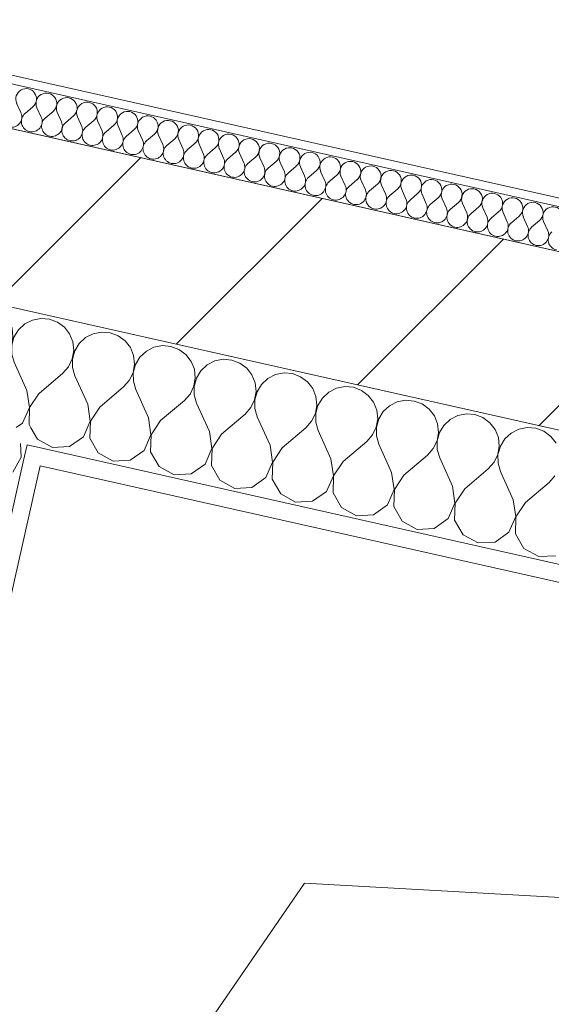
# Model space of a CAD drawing. Header units: millimetres. Extents: x -7218036 to -6920397, y 6117771 to 6333681.
# Tile 53 of 89: x -7182228 to -7181619, y 6150727 to 6151856. Entities that reach past the tile are written whole.
import ezdxf

# ---------------------------------------------------------------- set-up
doc = ezdxf.new("R2010")
doc.units = ezdxf.units.MM
doc.header["$MEASUREMENT"] = 0
for name, color, linetype in [('АР-Стены_внешние_.АР', 7, 'Continuous'), ('АР-Стены_внутренние_пилоны.АР', 7, 'Continuous'), ('АР-Стены_Перегородки_100_.АР', 7, 'Continuous'), ('ИОС-Шахты и отверстия.АР', 7, 'Continuous')]:
    doc.layers.add(name, color=color, linetype=linetype)
for name, color, linetype, lineweight in [('АР-Стены_внешние_.АР_Ном._пера__1', 7, 'Continuous', 0), ('АР-Стены_внутренние_пилоны.АР_Ном._пера__1', 7, 'Continuous', 30), ('АР-Стены_Перегородки_100_.АР_Ном._пера__1', 7, 'Continuous', 15), ('ИОС-Шахты и отверстия.АР_Ном._пера__1', 7, 'Continuous', 0)]:
    doc.layers.add(name, color=color, linetype=linetype, lineweight=lineweight)
pattern_1 = [(45, (-6566190.34, 6563027.8), (-111.369318, 111.369318), [0, -105, 0, -157.5]), (110, (-6565840.34, 6563027.8), (148.001588, 53.868173), [0, -77, 0, -133])]

# ---------------------------------------------------------------- blocks, each defined once
blk = doc.blocks.new('*X183', base_point=(-6566190.3, 6562677.8))
at = {"layer": 'АР-Стены_Перегородки_100_.АР_Ном._пера__1', "color": 7, "linetype": 'Continuous', "lineweight": 0}
for p, q in [((-7182324.4, 6151540.8), (-7182330.2, 6151543)), ((-7182316.5, 6151535), (-7182324.4, 6151540.8)), ((-7182310.5, 6151527.2), (-7182316.5, 6151535)), ((-7182306.8, 6151518), (-7182310.5, 6151527.2)), ((-7182283.4, 6151527.5), (-7182292.2, 6151523.1)), ((-7182273.8, 6151529.4), (-7182283.4, 6151527.5)), ((-7182264, 6151528.6), (-7182273.8, 6151529.4)), ((-7182254.7, 6151525.2), (-7182264, 6151528.6)), ((-7182305.8, 6151508.2), (-7182306.8, 6151518)), ((-7182299.4, 6151516.4), (-7182304.6, 6151507.9)), ((-7182292.2, 6151523.1), (-7182299.4, 6151516.4)), ((-7182246.8, 6151519.3), (-7182254.7, 6151525.2)), ((-7182240.8, 6151511.5), (-7182246.8, 6151519.3)), ((-7182306.3, 6151505.2), (-7182305.8, 6151508.2)), ((-7182304.6, 6151507.9), (-7182305.6, 6151504.1)), ((-7182237.1, 6151502.4), (-7182240.8, 6151511.5)), ((-7182222.5, 6151507.4), (-7182229.8, 6151500.7)), ((-7182213.8, 6151511.9), (-7182222.5, 6151507.4)), ((-7182204.1, 6151513.8), (-7182213.8, 6151511.9)), ((-7182194.3, 6151513), (-7182204.1, 6151513.8)), ((-7182187.9, 6151510.6), (-7182194.3, 6151513)), ((-7182237.8, 6151482.8), (-7182236.1, 6151492.6)), ((-7182234.9, 6151492.3), (-7182237.5, 6151482.8)), ((-7182236.1, 6151492.6), (-7182237.1, 6151502.4)), ((-7182229.8, 6151500.7), (-7182234.9, 6151492.3)), ((-7182242.1, 6151474), (-7182237.8, 6151482.8)), ((-7182237.5, 6151482.8), (-7182237.4, 6151472.9)), ((-7182248.6, 6151466.6), (-7182242.1, 6151474)), ((-7182237.4, 6151472.9), (-7182234.7, 6151463.5)), ((-7182270.2, 6151448.2), (-7182248.6, 6151466.6)), ((-7182220, 6151430.9), (-7182234.7, 6151463.5)), ((-7182217.2, 6151411.6), (-7182220, 6151430.9)), ((-7182206.8, 6151426.7), (-7182216.9, 6151411.5)), ((-7182224.9, 6151393.7), (-7182217.2, 6151411.6)), ((-7182216.9, 6151411.5), (-7182217.6, 6151392)), ((-7182232.4, 6151388.5), (-7182224.9, 6151393.7)), ((-7182217.6, 6151392), (-7182215.4, 6151388.3))]:
    blk.add_line(p, q, dxfattribs=at)
blk = doc.blocks.new('*X184', base_point=(-6566190.3, 6562677.8))
at = {"layer": 'АР-Стены_Перегородки_100_.АР_Ном._пера__1', "color": 7, "linetype": 'Continuous', "lineweight": 0}
for p, q in [((-7182185, 6151509.5), (-7182187.9, 6151510.6)), ((-7182177.1, 6151503.6), (-7182185, 6151509.5)), ((-7182171.1, 6151495.9), (-7182177.1, 6151503.6)), ((-7182167.4, 6151486.7), (-7182171.1, 6151495.9)), ((-7182144.1, 6151496.2), (-7182152.8, 6151491.8)), ((-7182134.4, 6151498.1), (-7182144.1, 6151496.2)), ((-7182124.6, 6151497.3), (-7182134.4, 6151498.1)), ((-7182115.3, 6151493.8), (-7182124.6, 6151497.3)), ((-7182107.4, 6151488), (-7182115.3, 6151493.8)), ((-7182166.4, 6151476.9), (-7182167.4, 6151486.7)), ((-7182160.1, 6151485.1), (-7182165.2, 6151476.6)), ((-7182152.8, 6151491.8), (-7182160.1, 6151485.1)), ((-7182101.4, 6151480.2), (-7182107.4, 6151488)), ((-7182064.7, 6151482.5), (-7182074.4, 6151480.6)), ((-7182054.9, 6151481.7), (-7182064.7, 6151482.5)), ((-7182045.7, 6151478.2), (-7182054.9, 6151481.7)), ((-7182168.1, 6151467.2), (-7182166.4, 6151476.9)), ((-7182165.2, 6151476.6), (-7182167.8, 6151467.1)), ((-7182097.7, 6151471.1), (-7182101.4, 6151480.2)), ((-7182096.7, 6151461.3), (-7182097.7, 6151471.1)), ((-7182083.1, 6151476.1), (-7182090.4, 6151469.4)), ((-7182074.4, 6151480.6), (-7182083.1, 6151476.1)), ((-7182037.7, 6151472.3), (-7182045.7, 6151478.2)), ((-7182031.7, 6151464.5), (-7182037.7, 6151472.3)), ((-7182178.9, 6151451), (-7182172.4, 6151458.3)), ((-7182172.4, 6151458.3), (-7182168.1, 6151467.2)), ((-7182167.8, 6151467.1), (-7182167.7, 6151457.3)), ((-7182098.4, 6151451.5), (-7182096.7, 6151461.3)), ((-7182095.5, 6151461), (-7182098.1, 6151451.5)), ((-7182090.4, 6151469.4), (-7182095.5, 6151461)), ((-7182028, 6151455.4), (-7182031.7, 6151464.5)), ((-7182013.5, 6151460.4), (-7182020.7, 6151453.7)), ((-7182004.7, 6151464.9), (-7182013.5, 6151460.4)), ((-7181995, 6151466.8), (-7182004.7, 6151464.9)), ((-7181985.2, 6151466), (-7181995, 6151466.8)), ((-7181976, 6151462.5), (-7181985.2, 6151466)), ((-7181968, 6151456.7), (-7181976, 6151462.5)), ((-7182206.1, 6151427.8), (-7182178.9, 6151451)), ((-7182167.7, 6151457.3), (-7182165, 6151447.8)), ((-7182150.3, 6151415.2), (-7182165, 6151447.8)), ((-7182102.7, 6151442.7), (-7182098.4, 6151451.5)), ((-7182098.1, 6151451.5), (-7182098, 6151441.6)), ((-7182027, 6151445.6), (-7182028, 6151455.4)), ((-7182020.7, 6151453.7), (-7182025.8, 6151445.3)), ((-7181962, 6151448.9), (-7181968, 6151456.7)), ((-7181958.3, 6151439.7), (-7181962, 6151448.9)), ((-7181935, 6151449.3), (-7181943.8, 6151444.8)), ((-7181925.3, 6151451.2), (-7181935, 6151449.3)), ((-7181915.5, 6151450.4), (-7181925.3, 6151451.2)), ((-7181906.3, 6151446.9), (-7181915.5, 6151450.4)), ((-7182109.2, 6151435.3), (-7182102.7, 6151442.7)), ((-7182098, 6151441.6), (-7182095.3, 6151432.2)), ((-7182033, 6151427), (-7182028.7, 6151435.9)), ((-7182028.7, 6151435.9), (-7182027, 6151445.6)), ((-7182025.8, 6151445.3), (-7182028.4, 6151435.8)), ((-7182028.4, 6151435.8), (-7182028.3, 6151426)), ((-7181957.3, 6151429.9), (-7181958.3, 6151439.7)), ((-7181951, 6151438.1), (-7181956.1, 6151429.7)), ((-7181943.8, 6151444.8), (-7181951, 6151438.1)), ((-7181898.3, 6151441), (-7181906.3, 6151446.9)), ((-7181892.3, 6151433.2), (-7181898.3, 6151441)), ((-7182206.1, 6151427.8), (-7182206.8, 6151426.7)), ((-7182136.4, 6151412.1), (-7182109.2, 6151435.3)), ((-7182080.6, 6151399.6), (-7182095.3, 6151432.2)), ((-7182039.5, 6151419.6), (-7182033, 6151427)), ((-7182028.3, 6151426), (-7182025.6, 6151416.5)), ((-7181959, 6151420.2), (-7181957.3, 6151429.9)), ((-7181956.1, 6151429.7), (-7181958.7, 6151420.2)), ((-7181888.7, 6151424.1), (-7181892.3, 6151433.2)), ((-7181874.1, 6151429.1), (-7181881.3, 6151422.4)), ((-7181865.3, 6151433.6), (-7181874.1, 6151429.1)), ((-7181855.6, 6151435.5), (-7181865.3, 6151433.6)), ((-7181845.8, 6151434.7), (-7181855.6, 6151435.5)), ((-7181836.6, 6151431.2), (-7181845.8, 6151434.7)), ((-7181828.7, 6151425.4), (-7181836.6, 6151431.2)), ((-7181822.6, 6151417.6), (-7181828.7, 6151425.4)), ((-7182147.5, 6151395.9), (-7182150.3, 6151415.2)), ((-7182066.7, 6151396.5), (-7182039.5, 6151419.6)), ((-7182010.9, 6151383.9), (-7182025.6, 6151416.5)), ((-7181963.3, 6151411.4), (-7181959, 6151420.2)), ((-7181958.7, 6151420.2), (-7181958.7, 6151410.3)), ((-7181889.3, 6151404.6), (-7181887.6, 6151414.3)), ((-7181886.4, 6151414), (-7181889, 6151404.5)), ((-7181887.6, 6151414.3), (-7181888.7, 6151424.1)), ((-7181881.3, 6151422.4), (-7181886.4, 6151414)), ((-7181819, 6151408.4), (-7181822.6, 6151417.6)), ((-7181804.4, 6151413.5), (-7181811.6, 6151406.8)), ((-7181795.6, 6151418), (-7181804.4, 6151413.5)), ((-7181785.9, 6151419.9), (-7181795.6, 6151418)), ((-7181776.1, 6151419), (-7181785.9, 6151419.9)), ((-7181766.9, 6151415.6), (-7181776.1, 6151419)), ((-7181759, 6151409.7), (-7181766.9, 6151415.6)), ((-7182136.4, 6151412.1), (-7182147.2, 6151395.9)), ((-7181997, 6151380.8), (-7181969.8, 6151404)), ((-7181969.8, 6151404), (-7181963.3, 6151411.4)), ((-7181958.7, 6151410.3), (-7181955.9, 6151400.9)), ((-7181893.6, 6151395.7), (-7181889.3, 6151404.6)), ((-7181889, 6151404.5), (-7181889, 6151394.7)), ((-7181817.9, 6151398.6), (-7181819, 6151408.4)), ((-7181811.6, 6151406.8), (-7181816.7, 6151398.4)), ((-7181752.9, 6151401.9), (-7181759, 6151409.7)), ((-7181749.3, 6151392.8), (-7181752.9, 6151401.9)), ((-7181725.9, 6151402.3), (-7181734.7, 6151397.8)), ((-7181716.2, 6151404.2), (-7181725.9, 6151402.3)), ((-7181706.4, 6151403.4), (-7181716.2, 6151404.2)), ((-7181697.2, 6151399.9), (-7181706.4, 6151403.4)), ((-7182155.2, 6151378), (-7182147.5, 6151395.9)), ((-7182147.2, 6151395.9), (-7182147.9, 6151376.4)), ((-7182077.8, 6151380.3), (-7182080.6, 6151399.6)), ((-7182066.7, 6151396.5), (-7182077.5, 6151380.2)), ((-7181941.2, 6151368.3), (-7181955.9, 6151400.9)), ((-7181900.1, 6151388.3), (-7181893.6, 6151395.7)), ((-7181889, 6151394.7), (-7181886.2, 6151385.2)), ((-7181819.6, 6151388.9), (-7181817.9, 6151398.6)), ((-7181816.7, 6151398.4), (-7181819.3, 6151388.9)), ((-7181748.2, 6151383), (-7181749.3, 6151392.8)), ((-7181741.9, 6151391.1), (-7181747, 6151382.7)), ((-7181734.7, 6151397.8), (-7181741.9, 6151391.1)), ((-7181689.3, 6151394.1), (-7181697.2, 6151399.9)), ((-7181683.2, 6151386.3), (-7181689.3, 6151394.1)), ((-7182215.4, 6151388.3), (-7182207.9, 6151375.1)), ((-7182085.5, 6151362.4), (-7182077.8, 6151380.3)), ((-7182077.5, 6151380.2), (-7182078.2, 6151360.7)), ((-7182008.1, 6151364.6), (-7182010.9, 6151383.9)), ((-7181997, 6151380.8), (-7182007.8, 6151364.6)), ((-7181927.3, 6151365.2), (-7181900.1, 6151388.3)), ((-7181871.6, 6151352.6), (-7181886.2, 6151385.2)), ((-7181830.4, 6151372.7), (-7181823.9, 6151380.1)), ((-7181823.9, 6151380.1), (-7181819.6, 6151388.9)), ((-7181819.3, 6151388.9), (-7181819.3, 6151379)), ((-7181749.9, 6151373.3), (-7181748.2, 6151383)), ((-7181747, 6151382.7), (-7181749.7, 6151373.2)), ((-7181679.6, 6151377.1), (-7181683.2, 6151386.3)), ((-7181665, 6151382.2), (-7181672.2, 6151375.5)), ((-7181656.2, 6151386.7), (-7181665, 6151382.2)), ((-7181646.5, 6151388.6), (-7181656.2, 6151386.7)), ((-7181636.7, 6151387.7), (-7181646.5, 6151388.6)), ((-7181627.5, 6151384.3), (-7181636.7, 6151387.7)), ((-7181619.6, 6151378.4), (-7181627.5, 6151384.3)), ((-7182207.9, 6151375.1), (-7182190.7, 6151365.8)), ((-7182171.2, 6151366.8), (-7182155.2, 6151378)), ((-7182147.9, 6151376.4), (-7182138.2, 6151359.4)), ((-7181938.4, 6151349), (-7181941.2, 6151368.3)), ((-7181857.6, 6151349.5), (-7181830.4, 6151372.7)), ((-7181819.3, 6151379), (-7181816.5, 6151369.6)), ((-7181801.9, 6151337), (-7181816.5, 6151369.6)), ((-7181754.2, 6151364.4), (-7181749.9, 6151373.3)), ((-7181749.7, 6151373.2), (-7181749.6, 6151363.4)), ((-7181678.5, 6151367.3), (-7181679.6, 6151377.1)), ((-7181672.2, 6151375.5), (-7181677.3, 6151367.1)), ((-7181613.5, 6151370.6), (-7181619.6, 6151378.4)), ((-7182190.7, 6151365.8), (-7182171.2, 6151366.8)), ((-7182138.2, 6151359.4), (-7182121, 6151350.1)), ((-7182101.5, 6151351.2), (-7182085.5, 6151362.4)), ((-7182078.2, 6151360.7), (-7182068.5, 6151343.8)), ((-7182015.8, 6151346.7), (-7182008.1, 6151364.6)), ((-7182007.8, 6151364.6), (-7182008.5, 6151345.1)), ((-7181927.3, 6151365.2), (-7181938.1, 6151348.9)), ((-7181787.9, 6151333.9), (-7181760.8, 6151357)), ((-7181760.8, 6151357), (-7181754.2, 6151364.4)), ((-7181749.6, 6151363.4), (-7181746.8, 6151353.9)), ((-7181684.5, 6151348.7), (-7181680.2, 6151357.6)), ((-7181680.2, 6151357.6), (-7181678.5, 6151367.3)), ((-7181677.3, 6151367.1), (-7181680, 6151357.6)), ((-7181680, 6151357.6), (-7181679.9, 6151347.7)), ((-7182121, 6151350.1), (-7182101.5, 6151351.2)), ((-7182031.8, 6151335.5), (-7182015.8, 6151346.7)), ((-7181946.2, 6151331.1), (-7181938.4, 6151349)), ((-7181938.1, 6151348.9), (-7181938.8, 6151329.4)), ((-7181868.7, 6151333.3), (-7181871.6, 6151352.6)), ((-7181857.6, 6151349.5), (-7181868.4, 6151333.3)), ((-7181732.2, 6151321.3), (-7181746.8, 6151353.9)), ((-7181691.1, 6151341.4), (-7181684.5, 6151348.7)), ((-7181679.9, 6151347.7), (-7181677.1, 6151338.3)), ((-7182068.5, 6151343.8), (-7182051.3, 6151334.4)), ((-7182051.3, 6151334.4), (-7182031.8, 6151335.5)), ((-7182008.5, 6151345.1), (-7181998.8, 6151328.1)), ((-7181799, 6151317.7), (-7181801.9, 6151337)), ((-7181718.2, 6151318.2), (-7181691.1, 6151341.4)), ((-7181662.5, 6151305.7), (-7181677.1, 6151338.3)), ((-7181998.8, 6151328.1), (-7181981.6, 6151318.8)), ((-7181962.2, 6151319.9), (-7181946.2, 6151331.1)), ((-7181938.8, 6151329.4), (-7181929.1, 6151312.5)), ((-7181876.5, 6151315.4), (-7181868.7, 6151333.3)), ((-7181868.4, 6151333.3), (-7181869.1, 6151313.8)), ((-7181787.9, 6151333.9), (-7181798.7, 6151317.6)), ((-7181648.5, 6151302.5), (-7181621.4, 6151325.7)), ((-7181621.4, 6151325.7), (-7181614.8, 6151333.1)), ((-7181981.6, 6151318.8), (-7181962.2, 6151319.9)), ((-7181929.1, 6151312.5), (-7181912, 6151303.1)), ((-7181892.5, 6151304.2), (-7181876.5, 6151315.4)), ((-7181869.1, 6151313.8), (-7181859.4, 6151296.8)), ((-7181806.8, 6151299.8), (-7181799, 6151317.7)), ((-7181798.7, 6151317.6), (-7181799.4, 6151298.1)), ((-7181729.3, 6151302), (-7181732.2, 6151321.3)), ((-7181718.2, 6151318.2), (-7181729.1, 6151302)), ((-7181912, 6151303.1), (-7181892.5, 6151304.2)), ((-7181737.1, 6151284.1), (-7181729.3, 6151302)), ((-7181729.1, 6151302), (-7181729.7, 6151282.4)), ((-7181659.6, 6151286.4), (-7181662.5, 6151305.7)), ((-7181648.5, 6151302.5), (-7181659.4, 6151286.3)), ((-7181859.4, 6151296.8), (-7181842.3, 6151287.5)), ((-7181822.8, 6151288.6), (-7181806.8, 6151299.8)), ((-7181799.4, 6151298.1), (-7181789.7, 6151281.2)), ((-7181842.3, 6151287.5), (-7181822.8, 6151288.6)), ((-7181789.7, 6151281.2), (-7181772.6, 6151271.8)), ((-7181753.1, 6151272.9), (-7181737.1, 6151284.1)), ((-7181729.7, 6151282.4), (-7181720, 6151265.5)), ((-7181667.4, 6151268.4), (-7181659.6, 6151286.4)), ((-7181659.4, 6151286.3), (-7181660, 6151266.8)), ((-7181772.6, 6151271.8), (-7181753.1, 6151272.9)), ((-7181683.4, 6151257.3), (-7181667.4, 6151268.4)), ((-7181660, 6151266.8), (-7181650.3, 6151249.9)), ((-7181720, 6151265.5), (-7181702.9, 6151256.2)), ((-7181702.9, 6151256.2), (-7181683.4, 6151257.3)), ((-7181650.3, 6151249.9), (-7181633.2, 6151240.5)), ((-7181633.2, 6151240.5), (-7181613.7, 6151241.6))]:
    blk.add_line(p, q, dxfattribs=at)
blk = doc.blocks.new('Стена_77_5', base_point=(-7179263.1, 6150858.3))
at = {"layer": 'АР-Стены_Перегородки_100_.АР', "linetype": 'Continuous', "lineweight": 0, "true_color": 0x000000}
h = blk.add_hatch(dxfattribs=at)
h.set_pattern_fill('ШТУКАТУРКА__ГИПС_01_0005', color=18, style=0, pattern_type=2)
h.set_pattern_definition(pattern_1)
h.paths.add_polyline_path([(-7182224.2, 6151349.1), (-7182204.7, 6151344.7), (-7182219.8, 6151368.6)])
h = blk.add_hatch(dxfattribs=at)
h.set_pattern_fill('ШТУКАТУРКА__ГИПС_01_0005', color=18, style=0, pattern_type=2)
h.set_pattern_definition(pattern_1)
h.paths.add_polyline_path([(-7182219.8, 6151368.6), (-7182204.7, 6151344.7), (-7182200.3, 6151364.2)])
h = blk.add_hatch(dxfattribs=at)
h.set_pattern_fill('ШТУКАТУРКА__ГИПС_01_0005', color=18, style=0, pattern_type=2)
h.set_pattern_definition(pattern_1)
h.paths.add_polyline_path([(-7179461.9, 6150749.2), (-7182200.3, 6151364.2), (-7182204.7, 6151344.7), (-7179466.2, 6150729.7)])
at = {"layer": 'АР-Стены_Перегородки_100_.АР_Ном._пера__1', "color": 7, "linetype": 'Continuous', "lineweight": 0}
for q in [(-7182224.2, 6151349.1), (-7179461.9, 6150749.2)]:
    blk.add_line((-7182219.8, 6151368.6), q, dxfattribs=at)
at = {"layer": 'АР-Стены_Перегородки_100_.АР_Ном._пера__1', "color": 7, "linetype": 'Continuous', "lineweight": 0, "flags": 128}
for points in [[(-7179409.5, 6150891.2), (-7182333.3, 6151547.9)], [(-7182204.7, 6151344.7), (-7179466.2, 6150729.7)]]:
    blk.add_lwpolyline(points, dxfattribs=at)
at = {"layer": 'АР-Стены_Перегородки_100_.АР', "color": 7, "lineweight": 0}
for name in ['*X183', '*X184']:
    blk.add_blockref(name, (-6566190.3, 6562677.8), dxfattribs=at)
blk = doc.blocks.new('*X188', base_point=(-6566190.3, 6562677.8))
at = {"layer": 'АР-Стены_Перегородки_100_.АР_Ном._пера__1', "color": 7, "linetype": 'Continuous', "lineweight": 0}
for p, q in [((-7182226.7, 6151354.5), (-7182227.5, 6151370.4)), ((-7182236, 6151337.3), (-7182226.7, 6151354.5))]:
    blk.add_line(p, q, dxfattribs=at)
blk = doc.blocks.new('Стена_78_5', base_point=(-7182333.3, 6151547.9))
at = {"layer": 'АР-Стены_Перегородки_100_.АР', "linetype": 'Continuous', "lineweight": 0, "true_color": 0x000000}
h = blk.add_hatch(dxfattribs=at)
h.set_pattern_fill('ШТУКАТУРКА__ГИПС_01_0005', color=18, style=0, pattern_type=2)
h.set_pattern_definition(pattern_1)
h.paths.add_polyline_path([(-7182224.2, 6151349.1), (-7182531, 6149983.1), (-7182511.5, 6149978.8), (-7182204.7, 6151344.7)])
at = {"layer": 'АР-Стены_Перегородки_100_.АР_Ном._пера__1', "color": 7, "linetype": 'Continuous', "lineweight": 0}
for p in [(-7182219.8, 6151368.6), (-7182535.4, 6149963.6)]:
    blk.add_line(p, (-7182224.2, 6151349.1), dxfattribs=at)
at = {"layer": 'АР-Стены_Перегородки_100_.АР_Ном._пера__1', "color": 7, "linetype": 'Continuous', "lineweight": 0, "flags": 128}
blk.add_lwpolyline([(-7182511.5, 6149978.8), (-7182204.7, 6151344.7)], dxfattribs=at)
at = {"layer": 'АР-Стены_Перегородки_100_.АР', "color": 7, "lineweight": 0}
blk.add_blockref('*X188', (-6566190.3, 6562677.8), dxfattribs=at)
blk = doc.blocks.new('Стена_82_5', base_point=(-7179119.2, 6150928.5))
at = {"layer": 'АР-Стены_внутренние_пилоны.АР', "linetype": 'Continuous', "lineweight": 0, "true_color": 0x000000}
h = blk.add_hatch(dxfattribs=at)
h.set_pattern_fill('БЛОКИ_БЕТОННЫЕ_ЭФФЕКТИВН_7C', color=18, style=0, pattern_type=2)
h.set_pattern_definition([(45, (-6566190.34, 6562677.8), (-127.279217, 127.279217), [])])
h.paths.add_polyline_path([(-7182333.3, 6151547.9), (-7179263.1, 6150858.3), (-7179219.3, 6151053.4), (-7182289.5, 6151743)])
at = {"layer": 'АР-Стены_внутренние_пилоны.АР_Ном._пера__1', "color": 7, "linetype": 'Continuous', "lineweight": 15, "flags": 128}
for points in [[(-7179219.3, 6151053.4), (-7182289.5, 6151743)], [(-7182333.3, 6151547.9), (-7179263.1, 6150858.3)]]:
    blk.add_lwpolyline(points, dxfattribs=at)
blk = doc.blocks.new('*X374', base_point=(-6566190.3, 6562677.8))
at = {"layer": 'АР-Стены_внешние_.АР_Ном._пера__1', "color": 7, "linetype": 'Continuous', "lineweight": 0}
for p, q in [((-7182231.8, 6151760.5), (-7182226.9, 6151749.7)), ((-7182213.2, 6151756.4), (-7182222.2, 6151748.6)), ((-7182208.5, 6151755.3), (-7182203.6, 6151744.5)), ((-7182189.9, 6151751.1), (-7182199, 6151743.4)), ((-7182185.3, 6151750.1), (-7182180.4, 6151739.2)), ((-7182166.7, 6151745.9), (-7182175.8, 6151738.2)), ((-7182162.1, 6151744.9), (-7182157.2, 6151734)), ((-7182143.5, 6151740.7), (-7182152.5, 6151733)), ((-7182138.8, 6151739.7), (-7182133.9, 6151728.8)), ((-7182120.2, 6151735.5), (-7182129.3, 6151727.8)), ((-7182115.6, 6151734.4), (-7182110.7, 6151723.6)), ((-7182097, 6151730.3), (-7182106.1, 6151722.5)), ((-7182092.4, 6151729.2), (-7182087.5, 6151718.4)), ((-7182073.8, 6151725.1), (-7182082.8, 6151717.3)), ((-7182069.1, 6151724), (-7182064.3, 6151713.1)), ((-7182050.6, 6151719.8), (-7182059.6, 6151712.1)), ((-7182045.9, 6151718.8), (-7182041, 6151707.9)), ((-7182027.3, 6151714.6), (-7182036.4, 6151706.9)), ((-7182022.7, 6151713.6), (-7182017.8, 6151702.7)), ((-7182004.1, 6151709.4), (-7182013.1, 6151701.7)), ((-7181999.4, 6151708.4), (-7181994.6, 6151697.5)), ((-7181980.9, 6151704.2), (-7181989.9, 6151696.5)), ((-7181976.2, 6151703.1), (-7181971.3, 6151692.3)), ((-7181957.6, 6151699), (-7181966.7, 6151691.2)), ((-7181953, 6151697.9), (-7181948.1, 6151687.1)), ((-7181934.4, 6151693.7), (-7181943.5, 6151686)), ((-7181929.8, 6151692.7), (-7181924.9, 6151681.8)), ((-7181911.2, 6151688.5), (-7181920.2, 6151680.8)), ((-7181906.5, 6151687.5), (-7181901.6, 6151676.6)), ((-7181887.9, 6151683.3), (-7181897, 6151675.6)), ((-7181883.3, 6151682.3), (-7181878.4, 6151671.4)), ((-7181864.7, 6151678.1), (-7181873.8, 6151670.4)), ((-7181860.1, 6151677), (-7181855.2, 6151666.2)), ((-7181841.5, 6151672.9), (-7181850.5, 6151665.1)), ((-7181836.8, 6151671.8), (-7181831.9, 6151661)), ((-7181818.2, 6151667.7), (-7181827.3, 6151659.9)), ((-7181813.6, 6151666.6), (-7181808.7, 6151655.8)), ((-7181795, 6151662.4), (-7181804.1, 6151654.7)), ((-7181790.4, 6151661.4), (-7181785.5, 6151650.5)), ((-7181771.8, 6151657.2), (-7181780.8, 6151649.5)), ((-7181767.1, 6151656.2), (-7181762.3, 6151645.3)), ((-7181748.6, 6151652), (-7181757.6, 6151644.3)), ((-7181743.9, 6151651), (-7181739, 6151640.1)), ((-7181725.3, 6151646.8), (-7181734.4, 6151639.1)), ((-7181720.7, 6151645.7), (-7181715.8, 6151634.9)), ((-7181702.1, 6151641.6), (-7181711.1, 6151633.8)), ((-7181697.4, 6151640.5), (-7181692.6, 6151629.7)), ((-7181678.9, 6151636.4), (-7181687.9, 6151628.6)), ((-7181674.2, 6151635.3), (-7181669.3, 6151624.5)), ((-7181655.6, 6151631.1), (-7181664.7, 6151623.4)), ((-7181651, 6151630.1), (-7181646.1, 6151619.2)), ((-7181632.4, 6151625.9), (-7181641.5, 6151618.2)), ((-7181627.8, 6151624.9), (-7181622.9, 6151614))]:
    blk.add_line(p, q, dxfattribs=at)
for centre, start, end in [((-7182220.9, 6151765.4), 310.4718, 204.2116), ((-7182197.7, 6151760.2), 310.4718, 204.2116), ((-7182174.4, 6151755), 310.4718, 204.2116), ((-7182151.2, 6151749.8), 310.4718, 204.2116), ((-7182128, 6151744.5), 310.4718, 204.2116), ((-7182237.7, 6151744.8), 257.3417, 24.2116), ((-7182214.5, 6151739.6), 130.4718, 257.3417), ((-7182214.5, 6151739.6), 257.3417, 24.2116), ((-7182191.3, 6151734.4), 130.4718, 257.3417), ((-7182104.7, 6151739.3), 310.4718, 204.2116), ((-7182081.5, 6151734.1), 310.4718, 204.2116), ((-7182058.3, 6151728.9), 310.4718, 204.2116), ((-7182191.3, 6151734.4), 257.3417, 24.2116), ((-7182168, 6151729.1), 130.4718, 257.3417), ((-7182168, 6151729.1), 257.3417, 24.2116), ((-7182144.8, 6151723.9), 130.4718, 257.3417), ((-7182035.1, 6151723.7), 310.4718, 204.2116), ((-7182011.8, 6151718.5), 310.4718, 204.2116), ((-7182144.8, 6151723.9), 257.3417, 24.2116), ((-7182121.6, 6151718.7), 130.4718, 257.3417), ((-7182121.6, 6151718.7), 257.3417, 24.2116), ((-7182098.3, 6151713.5), 130.4718, 257.3417), ((-7182098.3, 6151713.5), 257.3417, 24.2116), ((-7181988.6, 6151713.2), 310.4718, 204.2116), ((-7181965.4, 6151708), 310.4718, 204.2116), ((-7182075.1, 6151708.3), 130.4718, 257.3417), ((-7182075.1, 6151708.3), 257.3417, 24.2116), ((-7182051.9, 6151703.1), 130.4718, 257.3417), ((-7182051.9, 6151703.1), 257.3417, 24.2116), ((-7182028.7, 6151697.8), 130.4718, 257.3417), ((-7181942.1, 6151702.8), 310.4718, 204.2116), ((-7181918.9, 6151697.6), 310.4718, 204.2116), ((-7182028.7, 6151697.8), 257.3417, 24.2116), ((-7182005.4, 6151692.6), 130.4718, 257.3417), ((-7182005.4, 6151692.6), 257.3417, 24.2116), ((-7181982.2, 6151687.4), 130.4718, 257.3417), ((-7181895.7, 6151692.4), 310.4718, 204.2116), ((-7181872.4, 6151687.1), 310.4718, 204.2116), ((-7181982.2, 6151687.4), 257.3417, 24.2116), ((-7181959, 6151682.2), 130.4718, 257.3417), ((-7181959, 6151682.2), 257.3417, 24.2116), ((-7181935.7, 6151677), 130.4718, 257.3417), ((-7181849.2, 6151681.9), 310.4718, 204.2116), ((-7181826, 6151676.7), 310.4718, 204.2116), ((-7181935.7, 6151677), 257.3417, 24.2116), ((-7181912.5, 6151671.7), 130.4718, 257.3417), ((-7181912.5, 6151671.7), 257.3417, 24.2116), ((-7181889.3, 6151666.5), 130.4718, 257.3417), ((-7181802.7, 6151671.5), 310.4718, 204.2116), ((-7181779.5, 6151666.3), 310.4718, 204.2116), ((-7181756.3, 6151661.1), 310.4718, 204.2116), ((-7181889.3, 6151666.5), 257.3417, 24.2116), ((-7181866, 6151661.3), 130.4718, 257.3417), ((-7181866, 6151661.3), 257.3417, 24.2116), ((-7181842.8, 6151656.1), 130.4718, 257.3417), ((-7181733.1, 6151655.8), 310.4718, 204.2116), ((-7181709.8, 6151650.6), 310.4718, 204.2116), ((-7181842.8, 6151656.1), 257.3417, 24.2116), ((-7181819.6, 6151650.9), 130.4718, 257.3417), ((-7181819.6, 6151650.9), 257.3417, 24.2116), ((-7181796.3, 6151645.7), 130.4718, 257.3417), ((-7181796.3, 6151645.7), 257.3417, 24.2116), ((-7181686.6, 6151645.4), 310.4718, 204.2116), ((-7181663.4, 6151640.2), 310.4718, 204.2116), ((-7181773.1, 6151640.4), 130.4718, 257.3417), ((-7181773.1, 6151640.4), 257.3417, 24.2116), ((-7181749.9, 6151635.2), 130.4718, 257.3417), ((-7181749.9, 6151635.2), 257.3417, 24.2116), ((-7181726.7, 6151630), 130.4718, 257.3417), ((-7181640.1, 6151635), 310.4718, 204.2116), ((-7181616.9, 6151629.8), 310.4718, 204.2116), ((-7181726.7, 6151630), 257.3417, 24.2116), ((-7181703.4, 6151624.8), 130.4718, 257.3417), ((-7181703.4, 6151624.8), 257.3417, 24.2116), ((-7181680.2, 6151619.6), 130.4718, 257.3417), ((-7181680.2, 6151619.6), 257.3417, 24.2116), ((-7181657, 6151614.4), 130.4718, 257.3417), ((-7181657, 6151614.4), 257.3417, 24.2116), ((-7181633.7, 6151609.1), 130.4718, 257.3417), ((-7181633.7, 6151609.1), 257.3417, 24.2116), ((-7181610.5, 6151603.9), 130.4718, 257.3417)]:
    blk.add_arc(centre, 11.9, start, end, dxfattribs=at)
blk = doc.blocks.new('Стена_197_5', base_point=(-7182533.4, 6151797.8))
at = {"layer": 'АР-Стены_внешние_.АР', "linetype": 'Continuous', "lineweight": 0, "true_color": 0x000000}
h = blk.add_hatch(dxfattribs=at)
h.set_pattern_fill('ШТУКАТУРКА__ГИПС_01_0005', color=18, style=0, pattern_type=2)
h.set_pattern_definition(pattern_1)
h.paths.add_polyline_path([(-7182522.4, 6151846.6), (-7179266.9, 6151115.4), (-7179264.7, 6151125.1), (-7182520.3, 6151856.3)])
at = {"layer": 'АР-Стены_внешние_.АР_Ном._пера__1', "color": 7, "linetype": 'Continuous', "lineweight": 0}
blk.add_line((-7179257.1, 6151113.2), (-7182522.4, 6151846.6), dxfattribs=at)
at = {"layer": 'АР-Стены_внешние_.АР_Ном._пера__1', "color": 7, "linetype": 'Continuous', "lineweight": 0, "flags": 128}
for points in [[(-7179264.7, 6151125.1), (-7182520.3, 6151856.3)], [(-7182533.4, 6151797.8), (-7179219.3, 6151053.4)]]:
    blk.add_lwpolyline(points, dxfattribs=at)
at = {"layer": 'АР-Стены_внешние_.АР', "color": 7, "lineweight": 0}
blk.add_blockref('*X374', (-6566190.3, 6562677.8), dxfattribs=at)
blk = doc.blocks.new('Символ Проема в Полу 21[125]_5', base_point=(-7179466.2, 6150729.7))
at = {"layer": 'ИОС-Шахты и отверстия.АР_Ном._пера__1', "color": 7, "linetype": 'Continuous', "lineweight": 0, "flags": 128}
for points in [[(-7179466.2, 6150729.7), (-7182204.7, 6151344.7), (-7182511.5, 6149978.8), (-7181901.7, 6150866.2)], [(-7181901.7, 6150866.2), (-7182511.5, 6149978.8), (-7179773, 6149363.7), (-7179466.2, 6150729.7)]]:
    blk.add_lwpolyline(points, close=True, dxfattribs=at)

msp = doc.modelspace()

# ---------------------------------------------------------------- block references
at = {"layer": 'АР-Стены_внешние_.АР', "color": 7, "lineweight": 0}
msp.add_blockref('Стена_197_5', (-7182533.4, 6151797.8), dxfattribs=at)
at = {"layer": 'АР-Стены_внутренние_пилоны.АР', "color": 7, "lineweight": 0}
msp.add_blockref('Стена_82_5', (-7179119.2, 6150928.5), dxfattribs=at)
at = {"layer": 'АР-Стены_Перегородки_100_.АР', "color": 7, "lineweight": 0}
for name, p in [('Стена_77_5', (-7179263.1, 6150858.3)), ('Стена_78_5', (-7182333.3, 6151547.9))]:
    msp.add_blockref(name, p, dxfattribs=at)
at = {"layer": 'ИОС-Шахты и отверстия.АР', "color": 7, "linetype": 'Continuous', "lineweight": 0}
msp.add_blockref('Символ Проема в Полу 21[125]_5', (-7179466.2, 6150729.7), dxfattribs=at)

doc.saveas('drawing.dxf')
